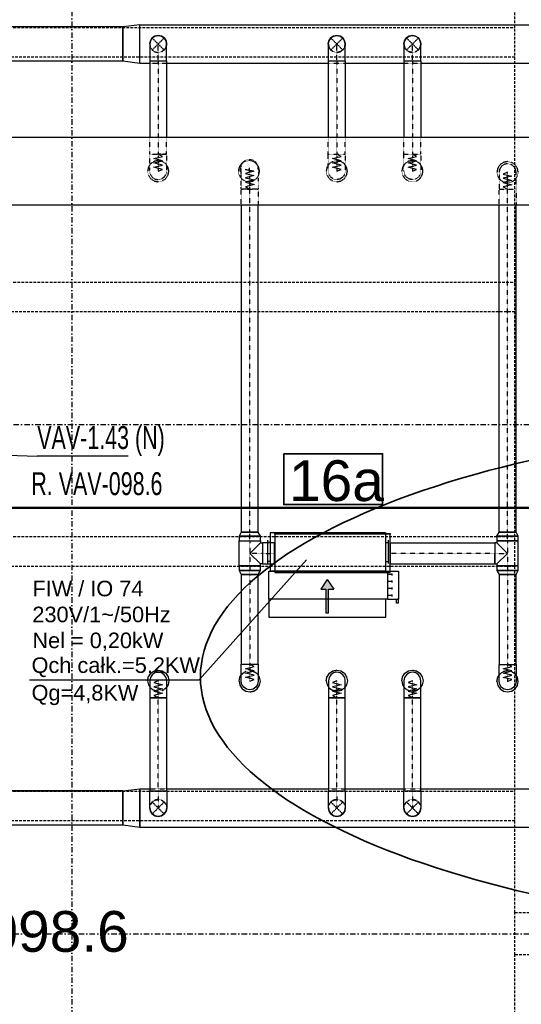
# Model space of a CAD drawing. Header units: centimetres. Extents: x -10729 to 144862, y -4437 to 43656.
# Tile 25 of 148: x 6798 to 7390, y 6117 to 7277. Entities that reach past the tile are written whole.
import ezdxf

# ---------------------------------------------------------------- set-up
doc = ezdxf.new("R2010")
doc.units = ezdxf.units.CM
doc.header["$LTSCALE"] = 0.1
for name, pattern in [('CADVENT_CENTERLINE', [9.9, 7.4, -1, 0.5, -1]), ('CADVENT_HIDDEN', [0.8, 0.25, -0.55]), ('Kondygnacja  -0_5$0$HIDDEN', [9.525, 6.35, -3.175]), ('Kondygnacja  -0_5$0$HIDDEN2', [4.7625, 3.175, -1.5875]), ('Osie rzutów$0$DASHDOT2', [12.7, 6.35, -3.175, 0, -3.175])]:
    doc.linetypes.add(name, pattern=pattern)
for name, color, linetype, lineweight in [('AU opis', 7, 'Continuous', 35), ('AU Sieć LON', 1, 'Continuous', 50), ('AU Strefa obsługiwana', 90, 'Continuous', 35), ('bgde_urządzenia', 3, 'Continuous', 30)]:
    doc.layers.add(name, color=color, linetype=linetype, lineweight=lineweight)
for name, color, linetype in [('AU Szafki Klimakonwektorów', 183, 'Continuous'), ('bgde-nawiewCEN', 7, 'Continuous'), ('bgde-nawiewDETAILS', 1, 'Continuous'), ('bgde-nawiewEXP', 1, 'Continuous'), ('bgde-nawiewHIDDEN', 1, 'Continuous'), ('bgde_opis urządzen', 6, 'Continuous'), ('bgde_VAV', 4, 'Continuous'), ('Kondygnacja  -0_5$0$ARCH_KONSTR_POWYŻEJ RZUTU', 8, 'Kondygnacja  -0_5$0$HIDDEN'), ('Kondygnacja  -0_5$0$ARCH_KONSTR_POWYŻEJ RZUTU_IST', 8, 'Kondygnacja  -0_5$0$HIDDEN2'), ('Osie rzutów$0$ARCH_INFO_OSIE_IST', 8, 'Osie rzutów$0$DASHDOT2'), ('Osie rzutów$0$ARCH_INFO_OSIE_OPISY_IST', 8, 'Continuous')]:
    doc.layers.add(name, color=color, linetype=linetype)
doc.styles.add('Arial', font='ARIAL.TTF')

# ---------------------------------------------------------------- blocks, each defined once
blk = doc.blocks.new('Osie rzutów')
at = {"layer": 'Osie rzutów$0$ARCH_INFO_OSIE_IST', "ltscale": 10}
for p, q in [((6860, 12510), (6860, 4623.26)), ((4436.04, 6800), (15156.54, 6800)), ((4436.04, 6200), (15156.54, 6200))]:
    blk.add_line(p, q, dxfattribs=at)
blk = doc.blocks.new('Kondygnacja  -0_5$0$konstrukcja istniejąca -0.5')
at = {"layer": 'Kondygnacja  -0_5$0$ARCH_KONSTR_POWYŻEJ RZUTU_IST', "ltscale": 10}
for points in [[(7382, 6225), (7382, 7375)], [(7382, 7232.9), (6338.5, 7232.9), (6338.5, 7267.9), (7382, 7267.9)], [(7382, 6932.9), (6338.5, 6932.9), (6338.5, 6967.9), (7382, 6967.9)], [(7382, 6632.9), (6338.5, 6632.9), (6338.5, 6667.9), (7382, 6667.9)], [(7382, 6332.9), (6338.5, 6332.9), (6338.5, 6367.9), (7382, 6367.9)], [(7538, 6175), (7382, 6175), (7382, 6225), (7538, 6225), (7538, 6175)], [(7382, 5025), (7382, 6175)]]:
    blk.add_lwpolyline(points, dxfattribs=at)

msp = doc.modelspace()

# ---------------------------------------------------------------- hatches: boundary and pattern name
at = {"layer": 'bgde_urządzenia'}
h = msp.add_hatch(color=256, dxfattribs=at)
h.paths.add_polyline_path([(7162.516, 6594.398), (7159.516, 6594.398), (7159.516, 6606.064), (7153.326, 6606.064), (7161.016, 6617.491), (7168.706, 6606.064), (7162.516, 6606.064)])
h.paths.add_polyline_path([(7162.516, 6577.73), (7159.516, 6577.73), (7159.516, 6594.398), (7162.516, 6594.398)])

# ---------------------------------------------------------------- linework, layer by layer
at = {"layer": 'AU opis'}
msp.add_lwpolyline([(7109.766, 6765.646), (7226.154, 6765.646), (7226.154, 6705.639), (7109.766, 6705.639)], close=True, dxfattribs=at)
at = {"layer": 'AU Sieć LON', "color": 1}
msp.add_line((7680.963, 6701.869), (6541.291, 6701.869), dxfattribs=at)
at = {"layer": 'AU Strefa obsługiwana'}
msp.add_ellipse((7856.68, 6502.562), major_axis=(845.197, 0), ratio=0.35891006, dxfattribs=at)
at = {"layer": 'bgde-nawiewCEN', "linetype": 'CADVENT_CENTERLINE', "ltscale": 0.06}
for p, q in [((6961.688, 7228.401), (6961.688, 7248.401)), ((7172.219, 7228.401), (7172.219, 7248.401)), ((7261.339, 7228.401), (7261.339, 7248.401)), ((6961.688, 7228.401), (6961.688, 7118.492)), ((7172.219, 7228.401), (7172.219, 7118.492)), ((7261.339, 7228.401), (7261.339, 7118.492)), ((6961.688, 7118.492), (6961.688, 7116.624)), ((6961.688, 7116.624), (6961.688, 7111.517)), ((7172.219, 7118.492), (7172.219, 7116.624)), ((7172.219, 7116.624), (7172.219, 7111.517)), ((7261.339, 7118.492), (7261.339, 7116.624)), ((7261.339, 7116.624), (7261.339, 7111.517)), ((6961.688, 7111.517), (6961.688, 7108.74)), ((6961.688, 7108.74), (6961.688, 7106.39)), ((6961.688, 7106.39), (6961.688, 7104.43)), ((6961.688, 7104.43), (6961.688, 7102.825)), ((6961.688, 7102.825), (6961.688, 7101.541)), ((6961.688, 7101.541), (6961.688, 7100.54)), ((6961.688, 7100.54), (6961.688, 7099.788)), ((7068.83, 7100.837), (7068.758, 7100.014)), ((7068.916, 7101.604), (7068.83, 7100.837)), ((7069.01, 7102.183), (7068.916, 7101.604)), ((7069.109, 7102.445), (7069.01, 7102.183)), ((7069.211, 7102.259), (7069.109, 7102.445)), ((7069.31, 7101.496), (7069.211, 7102.259)), ((7069.404, 7100.023), (7069.31, 7101.496)), ((7172.219, 7111.517), (7172.219, 7108.74)), ((7172.219, 7108.74), (7172.219, 7106.39)), ((7172.219, 7106.39), (7172.219, 7104.43)), ((7172.219, 7104.43), (7172.219, 7102.825)), ((7172.219, 7102.825), (7172.219, 7101.541)), ((7172.219, 7101.541), (7172.219, 7100.54)), ((7172.219, 7100.54), (7172.219, 7099.788)), ((7261.339, 7111.517), (7261.339, 7108.74)), ((7261.339, 7108.74), (7261.339, 7106.39)), ((7261.339, 7106.39), (7261.339, 7104.43)), ((7261.339, 7104.43), (7261.339, 7102.825)), ((7261.339, 7102.825), (7261.339, 7101.541)), ((7261.339, 7101.541), (7261.339, 7100.54)), ((7261.339, 7100.54), (7261.339, 7099.788)), ((6961.688, 7099.788), (6961.688, 7099.249)), ((6961.688, 7099.249), (6961.688, 7098.888)), ((6961.688, 7098.888), (6961.688, 7098.669)), ((6961.688, 7098.669), (6961.688, 7098.557)), ((6961.688, 7098.557), (6961.688, 7098.509)), ((7068.702, 7099.265), (7068.652, 7098.509)), ((7068.758, 7100.014), (7068.702, 7099.265)), ((7069.49, 7097.712), (7069.404, 7100.023)), ((7069.562, 7094.432), (7069.49, 7097.712)), ((7069.618, 7090.052), (7069.562, 7094.432)), ((7069.668, 7080.957), (7069.618, 7090.052)), ((7172.219, 7099.788), (7172.219, 7099.249)), ((7172.219, 7099.249), (7172.219, 7098.888)), ((7172.219, 7098.888), (7172.219, 7098.669)), ((7172.219, 7098.669), (7172.219, 7098.557)), ((7172.219, 7098.557), (7172.219, 7098.509)), ((7261.339, 7099.788), (7261.339, 7099.249)), ((7261.339, 7099.249), (7261.339, 7098.888)), ((7261.339, 7098.888), (7261.339, 7098.669)), ((7261.339, 7098.669), (7261.339, 7098.557)), ((7261.339, 7098.557), (7261.339, 7098.509)), ((7373.494, 7097.255), (7373.494, 7097.303)), ((7373.494, 7097.143), (7373.494, 7097.255)), ((7373.494, 7096.923), (7373.494, 7097.143)), ((7373.494, 7096.562), (7373.494, 7096.923)), ((7373.494, 7096.023), (7373.494, 7096.562)), ((7373.494, 7095.27), (7373.494, 7096.023)), ((7373.494, 7094.269), (7373.494, 7095.27)), ((7373.494, 7092.983), (7373.494, 7094.269)), ((7373.494, 7091.377), (7373.494, 7092.983)), ((7373.494, 7089.415), (7373.494, 7091.377)), ((7373.494, 7087.063), (7373.494, 7089.415)), ((7069.668, 7077.471), (7069.668, 7080.957)), ((7069.668, 6673.307), (7069.668, 7077.471)), ((7373.494, 7084.283), (7373.494, 7087.063)), ((7373.494, 7079.172), (7373.494, 7084.283)), ((7373.494, 7077.303), (7373.494, 7079.172)), ((7373.494, 6673.307), (7373.494, 7077.303)), ((7069.668, 6663.007), (7069.668, 6673.307)), ((7373.494, 6663.007), (7373.494, 6673.307)), ((7069.668, 6663.007), (7069.668, 6648.207)), ((7373.494, 6663.007), (7373.494, 6648.207)), ((7069.668, 6648.207), (7069.668, 6633.407)), ((7084.668, 6648.207), (7069.668, 6648.207)), ((7084.668, 6648.207), (7098.668, 6648.207)), ((7099.068, 6648.207), (7098.668, 6648.207)), ((7235.068, 6648.207), (7235.468, 6648.207)), ((7358.494, 6648.207), (7235.468, 6648.207)), ((7358.494, 6648.207), (7373.494, 6648.207)), ((7373.494, 6648.207), (7373.494, 6633.407)), ((7069.668, 6633.407), (7069.668, 6623.107)), ((7373.494, 6633.407), (7373.494, 6623.107)), ((7069.668, 6623.107), (7069.668, 6517.496)), ((7373.494, 6623.107), (7373.494, 6517.354)), ((7069.668, 6517.496), (7069.668, 6515.626)), ((7069.668, 6515.626), (7069.668, 6510.515)), ((7069.668, 6510.515), (7069.668, 6507.736)), ((7373.494, 6517.354), (7373.494, 6515.485)), ((7373.494, 6515.485), (7373.494, 6510.374)), ((7373.494, 6510.374), (7373.494, 6507.594)), ((6961.737, 6498.052), (6961.737, 6498.099)), ((6961.737, 6497.939), (6961.737, 6498.052)), ((6961.737, 6497.72), (6961.737, 6497.939)), ((6961.737, 6497.359), (6961.737, 6497.72)), ((6961.737, 6496.82), (6961.737, 6497.359)), ((6961.737, 6496.068), (6961.737, 6496.82)), ((7069.668, 6507.736), (7069.668, 6505.384)), ((7069.668, 6505.384), (7069.668, 6503.422)), ((7069.668, 6503.422), (7069.668, 6501.816)), ((7069.668, 6501.816), (7069.668, 6500.53)), ((7069.668, 6500.53), (7069.668, 6499.529)), ((7069.668, 6499.529), (7069.668, 6498.776)), ((7069.668, 6498.776), (7069.668, 6498.237)), ((7069.668, 6498.237), (7069.668, 6497.875)), ((7069.668, 6497.875), (7069.668, 6497.656)), ((7069.668, 6497.656), (7069.668, 6497.544)), ((7069.668, 6497.544), (7069.668, 6497.496)), ((7172.267, 6498.052), (7172.267, 6498.099)), ((7172.267, 6497.939), (7172.267, 6498.052)), ((7172.267, 6497.72), (7172.267, 6497.939)), ((7172.267, 6497.359), (7172.267, 6497.72)), ((7172.267, 6496.82), (7172.267, 6497.359)), ((7172.267, 6496.068), (7172.267, 6496.82)), ((7261.388, 6498.052), (7261.388, 6498.099)), ((7261.388, 6497.939), (7261.388, 6498.052)), ((7261.388, 6497.72), (7261.388, 6497.939)), ((7261.388, 6497.359), (7261.388, 6497.72)), ((7261.388, 6496.82), (7261.388, 6497.359)), ((7261.388, 6496.068), (7261.388, 6496.82)), ((7373.494, 6507.594), (7373.494, 6505.242)), ((7373.494, 6505.242), (7373.494, 6503.28)), ((7373.494, 6503.28), (7373.494, 6501.674)), ((7373.494, 6501.674), (7373.494, 6500.388)), ((7373.494, 6500.388), (7373.494, 6499.387)), ((7373.494, 6499.387), (7373.494, 6498.634)), ((7373.494, 6498.634), (7373.494, 6498.095)), ((7373.494, 6498.095), (7373.494, 6497.734)), ((7373.494, 6497.734), (7373.494, 6497.514)), ((7373.494, 6497.514), (7373.494, 6497.402)), ((7373.494, 6497.402), (7373.494, 6497.354)), ((6961.737, 6495.068), (6961.737, 6496.068)), ((6961.737, 6493.783), (6961.737, 6495.068)), ((6961.737, 6492.178), (6961.737, 6493.783)), ((6961.737, 6490.219), (6961.737, 6492.178)), ((6961.737, 6487.868), (6961.737, 6490.219)), ((6961.737, 6485.091), (6961.737, 6487.868)), ((7172.267, 6495.068), (7172.267, 6496.068)), ((7172.267, 6493.783), (7172.267, 6495.068)), ((7172.267, 6492.178), (7172.267, 6493.783)), ((7172.267, 6490.219), (7172.267, 6492.178)), ((7172.267, 6487.868), (7172.267, 6490.219)), ((7172.267, 6485.091), (7172.267, 6487.868)), ((7261.388, 6495.068), (7261.388, 6496.068)), ((7261.388, 6493.783), (7261.388, 6495.068)), ((7261.388, 6492.178), (7261.388, 6493.783)), ((7261.388, 6490.219), (7261.388, 6492.178)), ((7261.388, 6487.868), (7261.388, 6490.219)), ((7261.388, 6485.091), (7261.388, 6487.868)), ((6961.737, 6479.984), (6961.737, 6485.091)), ((6961.737, 6478.116), (6961.737, 6479.984)), ((6961.737, 6368.207), (6961.737, 6478.116)), ((7172.267, 6479.984), (7172.267, 6485.091)), ((7172.267, 6478.116), (7172.267, 6479.984)), ((7172.267, 6368.207), (7172.267, 6478.116)), ((7261.388, 6479.984), (7261.388, 6485.091)), ((7261.388, 6478.116), (7261.388, 6479.984)), ((7261.388, 6368.207), (7261.388, 6478.116)), ((6961.737, 6368.207), (6961.737, 6348.207)), ((7172.267, 6368.207), (7172.267, 6348.207)), ((7261.388, 6368.207), (7261.388, 6348.207))]:
    msp.add_line(p, q, dxfattribs=at)
at = {"layer": 'bgde-nawiewDETAILS', "linetype": 'CADVENT_HIDDEN'}
for p, q in [((6954.617, 7241.33), (6968.759, 7255.472)), ((6954.617, 7255.472), (6968.759, 7241.33)), ((7165.148, 7241.33), (7179.29, 7255.472)), ((7165.148, 7255.472), (7179.29, 7241.33)), ((7254.268, 7241.33), (7268.41, 7255.472)), ((7254.268, 7255.472), (7268.41, 7241.33)), ((6954.665, 6341.136), (6968.808, 6355.278)), ((6954.665, 6355.278), (6968.808, 6341.136)), ((7165.196, 6341.136), (7179.338, 6355.278)), ((7165.196, 6355.278), (7179.338, 6341.136)), ((7254.317, 6341.136), (7268.459, 6355.278)), ((7254.317, 6355.278), (7268.459, 6341.136))]:
    msp.add_line(p, q, dxfattribs=at)
at = {"layer": 'bgde-nawiewEXP', "linetype": 'Continuous'}
for points in [[(6688.479, 7228.401), (6920.005, 7228.401), (6940.005, 7225.901), (6940.005, 7270.901), (6920.005, 7268.401), (6920.005, 7228.401), (6920.005, 7268.401), (6688.479, 7268.401)], [(6940.005, 7225.901), (6940.005, 7270.901), (7857.162, 7270.901), (7897.162, 7258.401), (7897.162, 7248.401), (7857.162, 7270.901), (7857.162, 7225.901), (7897.162, 7238.401), (7897.162, 7241.33)], [(6951.688, 7228.401), (6951.688, 7138.531)], [(6951.688, 7228.401), (6971.688, 7228.401), (6971.688, 7138.531)], [(7162.219, 7228.401), (7162.219, 7138.531)], [(7162.219, 7228.401), (7182.219, 7228.401), (7182.219, 7138.531)], [(7251.339, 7228.401), (7251.339, 7138.531)], [(7251.339, 7228.401), (7271.339, 7228.401), (7271.339, 7138.531)], [(6940.005, 7225.901), (6951.688, 7225.901)], [(6971.688, 7225.901), (7162.219, 7225.901)], [(7182.219, 7225.901), (7251.339, 7225.901)], [(7271.339, 7225.901), (7490.666, 7225.901)], [(7965.424, 7058.531), (6379.131, 7058.531), (6379.131, 7138.531), (7965.424, 7138.531)], [(7059.668, 7058.531), (7059.668, 6673.307), (7079.668, 6673.307), (7079.668, 7058.531)], [(7360.994, 6668.492), (7385.994, 6668.492), (7383.494, 6673.307), (7383.494, 6673.307), (7363.494, 6673.307), (7363.494, 7058.531)], [(7360.994, 6668.492), (7363.494, 6673.307), (7383.494, 6673.307), (7383.494, 7058.531)], [(7057.168, 6633.407), (7057.168, 6663.007), (7082.168, 6663.007), (7082.168, 6668.492), (7057.168, 6668.492), (7057.168, 6663.007), (7082.168, 6663.007), (7082.168, 6660.707)], [(7057.168, 6633.407), (7082.168, 6633.407), (7082.168, 6635.707), (7069.668, 6648.207), (7082.168, 6660.707), (7084.668, 6660.707), (7084.668, 6635.707), (7082.168, 6635.707)], [(7098.668, 6635.707), (7098.668, 6660.707), (7099.068, 6660.707)], [(7235.068, 6635.707), (7235.468, 6635.707), (7235.468, 6660.707), (7235.068, 6660.707)], [(7235.468, 6635.707), (7235.468, 6660.707), (7358.494, 6660.707), (7358.494, 6643.424)], [(7358.494, 6635.707), (7360.994, 6635.707), (7360.994, 6633.407), (7385.994, 6633.407), (7385.994, 6663.007), (7360.994, 6663.007), (7360.994, 6660.707), (7358.494, 6660.707), (7358.494, 6636.659)], [(7360.994, 6635.707), (7373.494, 6648.207), (7360.994, 6660.707)], [(7358.494, 6643.424), (7358.494, 6648.207)], [(7235.468, 6635.707), (7358.494, 6635.707), (7358.494, 6636.659)], [(7358.494, 6639.369), (7358.494, 6643.424)], [(7358.494, 6643.424), (7358.494, 6639.369)], [(7358.494, 6639.369), (7358.494, 6636.659)], [(7358.494, 6636.659), (7358.494, 6639.369)], [(7358.494, 6635.707), (7358.494, 6636.659)], [(7358.494, 6636.659), (7358.494, 6635.707)], [(7358.494, 6636.659), (7358.494, 6635.707)], [(7098.668, 6635.707), (7099.068, 6635.707)], [(6949.237, 6498.099), (6950.188, 6502.883), (6952.898, 6506.938), (6956.953, 6509.648), (6961.737, 6510.599), (6966.52, 6509.648), (6970.575, 6506.938), (6973.285, 6502.883), (6974.237, 6498.099), (6973.285, 6493.316), (6971.737, 6490.998)], [(7159.767, 6498.099), (7160.719, 6502.883), (7163.429, 6506.938), (7167.484, 6509.648), (7172.267, 6510.599), (7177.051, 6509.648), (7181.106, 6506.938), (7183.816, 6502.883), (7184.767, 6498.099), (7183.816, 6493.316), (7182.267, 6490.998)], [(7248.888, 6498.099), (7249.839, 6502.883), (7252.549, 6506.938), (7256.604, 6509.648), (7261.388, 6510.599), (7266.171, 6509.648), (7270.226, 6506.938), (7272.936, 6502.883), (7273.888, 6498.099), (7272.936, 6493.316), (7271.388, 6490.998)], [(6949.237, 6498.099), (6950.188, 6493.316), (6951.737, 6490.998)], [(7057.168, 6497.496), (7058.119, 6492.713), (7060.829, 6488.657), (7064.884, 6485.948), (7069.668, 6484.996), (7074.451, 6485.948), (7078.506, 6488.657), (7081.216, 6492.713), (7082.168, 6497.496), (7081.216, 6502.28), (7079.668, 6504.597)], [(7057.168, 6497.496), (7058.119, 6502.28), (7059.668, 6504.597)], [(7159.767, 6498.099), (7160.719, 6493.316), (7162.267, 6490.998)], [(7248.888, 6498.099), (7249.839, 6493.316), (7251.388, 6490.998)], [(7360.994, 6497.354), (7361.945, 6492.571), (7364.655, 6488.515), (7368.71, 6485.806), (7373.494, 6484.854), (7378.277, 6485.806), (7382.333, 6488.515), (7385.042, 6492.571), (7385.994, 6497.354), (7385.042, 6502.138), (7383.494, 6504.455)], [(7360.994, 6497.354), (7361.945, 6502.138), (7363.494, 6504.455)], [(6726.598, 6368.207), (6920.001, 6368.207), (6920.001, 6328.207), (6940.001, 6325.707), (6940.001, 6370.707), (6951.737, 6370.707)], [(6920.001, 6368.207), (6940.001, 6370.707), (6940.001, 6325.707), (7857.21, 6325.707), (7857.21, 6370.707), (7897.21, 6358.207), (7897.21, 6348.207), (7857.21, 6370.707), (7776.741, 6370.707)], [(6971.737, 6370.707), (7162.267, 6370.707)], [(7182.267, 6370.707), (7251.388, 6370.707)], [(7271.388, 6370.707), (7490.666, 6370.707)], [(6726.598, 6328.207), (6920.001, 6328.207), (6920.001, 6368.207), (6726.598, 6368.207)]]:
    msp.add_lwpolyline(points, dxfattribs=at)
for points in [[(6951.688, 7228.401), (6971.688, 7228.401), (6971.688, 7248.401), (6970.927, 7252.228), (6968.759, 7255.472), (6965.515, 7257.64), (6961.688, 7258.401), (6957.861, 7257.64), (6954.617, 7255.472), (6952.449, 7252.228), (6951.688, 7248.401), (6951.688, 7232.303)], [(6951.688, 7248.401), (6952.449, 7252.228), (6954.617, 7255.472), (6957.861, 7257.64), (6961.688, 7258.401), (6965.515, 7257.64), (6968.759, 7255.472), (6970.927, 7252.228), (6971.688, 7248.401), (6970.927, 7252.228), (6968.759, 7255.472), (6965.515, 7257.64), (6961.688, 7258.401), (6957.861, 7257.64), (6954.617, 7255.472), (6952.449, 7252.228)], [(7162.219, 7248.401), (7162.98, 7252.228), (7165.148, 7255.472), (7168.392, 7257.64), (7172.219, 7258.401), (7176.046, 7257.64), (7179.29, 7255.472), (7181.458, 7252.228), (7182.219, 7248.401), (7181.458, 7252.228), (7179.29, 7255.472), (7176.046, 7257.64), (7172.219, 7258.401), (7168.392, 7257.64), (7165.148, 7255.472), (7162.98, 7252.228)], [(7162.219, 7228.401), (7182.219, 7228.401), (7182.219, 7248.401), (7181.458, 7252.228), (7179.29, 7255.472), (7176.046, 7257.64), (7172.219, 7258.401), (7168.392, 7257.64), (7165.148, 7255.472), (7162.98, 7252.228), (7162.219, 7248.401), (7162.219, 7232.303)], [(7251.339, 7228.401), (7271.339, 7228.401), (7271.339, 7248.401), (7270.578, 7252.228), (7268.41, 7255.472), (7265.166, 7257.64), (7261.339, 7258.401), (7257.512, 7257.64), (7254.268, 7255.472), (7252.1, 7252.228), (7251.339, 7248.401), (7251.339, 7232.303)], [(7251.339, 7248.401), (7252.1, 7252.228), (7254.268, 7255.472), (7257.512, 7257.64), (7261.339, 7258.401), (7265.166, 7257.64), (7268.41, 7255.472), (7270.578, 7252.228), (7271.339, 7248.401), (7270.578, 7252.228), (7268.41, 7255.472), (7265.166, 7257.64), (7261.339, 7258.401), (7257.512, 7257.64), (7254.268, 7255.472), (7252.1, 7252.228)], [(7057.168, 6668.492), (7082.168, 6668.492), (7079.668, 6673.307), (7059.668, 6673.307)], [(7099.068, 6625.707), (7235.068, 6625.707), (7235.068, 6670.707), (7099.068, 6670.707), (7099.068, 6671.707), (7235.068, 6671.707), (7235.068, 6670.707), (7099.068, 6670.707)], [(7084.668, 6635.707), (7098.668, 6635.707), (7098.668, 6660.707), (7084.668, 6660.707), (7084.668, 6636.659)], [(7360.994, 6663.007), (7385.994, 6663.007), (7385.994, 6668.492), (7360.994, 6668.492)], [(7057.168, 6627.923), (7082.168, 6627.923), (7082.168, 6633.407), (7057.168, 6633.407)], [(7057.168, 6627.923), (7059.668, 6623.107), (7079.668, 6623.107), (7082.168, 6627.923), (7058.119, 6627.923)], [(7360.994, 6627.923), (7385.994, 6627.923), (7385.994, 6633.407), (7360.994, 6633.407)], [(7360.994, 6627.923), (7363.494, 6623.107), (7363.494, 6517.354), (7383.494, 6517.354), (7383.494, 6623.107), (7363.494, 6623.107), (7363.494, 6623.107), (7383.494, 6623.107), (7385.994, 6627.923), (7361.945, 6627.923)], [(7059.668, 6517.496), (7079.668, 6517.496), (7079.668, 6623.107), (7059.668, 6623.107)], [(7059.668, 6497.496), (7059.668, 6517.496), (7079.668, 6517.496), (7079.668, 6497.496), (7078.906, 6493.669), (7076.739, 6490.425), (7073.494, 6488.257), (7069.668, 6487.496), (7065.841, 6488.257), (7062.596, 6490.425), (7060.429, 6493.669)], [(7363.494, 6501.674), (7363.494, 6517.354), (7383.494, 6517.354), (7383.494, 6497.354), (7382.733, 6493.527), (7380.565, 6490.283), (7377.321, 6488.116), (7373.494, 6487.354), (7369.667, 6488.116), (7366.423, 6490.283), (7364.255, 6493.527), (7363.494, 6497.354), (7363.494, 6500.388)], [(6951.737, 6478.116), (6971.737, 6478.116), (6971.737, 6498.099), (6970.975, 6501.926), (6968.808, 6505.17), (6965.563, 6507.338), (6961.737, 6508.099), (6957.91, 6507.338), (6954.665, 6505.17), (6952.498, 6501.926), (6951.737, 6498.099), (6951.737, 6479.984)], [(7162.267, 6498.052), (7162.267, 6478.116), (7182.267, 6478.116), (7182.267, 6498.099), (7181.506, 6501.926), (7179.338, 6505.17), (7176.094, 6507.338), (7172.267, 6508.099), (7168.441, 6507.338), (7165.196, 6505.17), (7163.029, 6501.926), (7162.267, 6498.099)], [(7251.388, 6493.783), (7251.388, 6478.116), (7271.388, 6478.116), (7271.388, 6498.099), (7270.626, 6501.926), (7268.459, 6505.17), (7265.214, 6507.338), (7261.388, 6508.099), (7257.561, 6507.338), (7254.317, 6505.17), (7252.149, 6501.926), (7251.388, 6498.099), (7251.388, 6495.068)], [(6951.737, 6368.207), (6971.737, 6368.207), (6971.737, 6478.116), (6951.737, 6478.116)], [(7162.267, 6368.207), (7182.267, 6368.207), (7182.267, 6478.116), (7162.267, 6478.116)], [(7251.388, 6368.207), (7271.388, 6368.207), (7271.388, 6478.116), (7251.388, 6478.116)], [(6951.737, 6348.207), (6951.737, 6368.207), (6971.737, 6368.207), (6971.737, 6348.207), (6970.975, 6344.381), (6968.808, 6341.136), (6965.563, 6338.969), (6961.737, 6338.207), (6957.91, 6338.969), (6954.665, 6341.136), (6952.498, 6344.381)], [(7162.267, 6348.207), (7162.267, 6368.207), (7182.267, 6368.207), (7182.267, 6348.207), (7181.506, 6344.381), (7179.338, 6341.136), (7176.094, 6338.969), (7172.267, 6338.207), (7168.441, 6338.969), (7165.196, 6341.136), (7163.029, 6344.381)], [(7251.388, 6348.207), (7251.388, 6368.207), (7271.388, 6368.207), (7271.388, 6348.207), (7270.626, 6344.381), (7268.459, 6341.136), (7265.214, 6338.969), (7261.388, 6338.207), (7257.561, 6338.969), (7254.317, 6341.136), (7252.149, 6344.381)], [(6951.737, 6348.207), (6952.498, 6344.381), (6954.665, 6341.136), (6957.91, 6338.969), (6961.737, 6338.207), (6965.563, 6338.969), (6968.808, 6341.136), (6970.975, 6344.381), (6971.737, 6348.207), (6970.975, 6344.381), (6968.808, 6341.136), (6965.563, 6338.969), (6961.737, 6338.207), (6957.91, 6338.969), (6954.665, 6341.136), (6952.498, 6344.381)], [(7162.267, 6348.207), (7163.029, 6344.381), (7165.196, 6341.136), (7168.441, 6338.969), (7172.267, 6338.207), (7176.094, 6338.969), (7179.338, 6341.136), (7181.506, 6344.381), (7182.267, 6348.207), (7181.506, 6344.381), (7179.338, 6341.136), (7176.094, 6338.969), (7172.267, 6338.207), (7168.441, 6338.969), (7165.196, 6341.136), (7163.029, 6344.381)], [(7251.388, 6348.207), (7252.149, 6344.381), (7254.317, 6341.136), (7257.561, 6338.969), (7261.388, 6338.207), (7265.214, 6338.969), (7268.459, 6341.136), (7270.626, 6344.381), (7271.388, 6348.207), (7270.626, 6344.381), (7268.459, 6341.136), (7265.214, 6338.969), (7261.388, 6338.207), (7257.561, 6338.969), (7254.317, 6341.136), (7252.149, 6344.381)]]:
    msp.add_lwpolyline(points, close=True, dxfattribs=at)
at = {"layer": 'bgde-nawiewEXP'}
for points in [[(7069.668, 6497.496), (7074.668, 6499.626), (7064.668, 6502.162), (7074.668, 6504.684), (7064.668, 6507.213), (7074.668, 6509.766), (7064.668, 6512.302), (7074.668, 6514.848), (7069.668, 6517.496)], [(7373.494, 6497.354), (7378.494, 6499.484), (7368.494, 6502.02), (7378.494, 6504.542), (7368.494, 6507.071), (7378.494, 6509.624), (7368.494, 6512.16), (7378.494, 6514.706), (7373.494, 6517.354)], [(6961.737, 6498.099), (6956.737, 6495.971), (6966.737, 6493.437), (6956.737, 6490.917), (6966.737, 6488.391), (6956.737, 6485.84), (6966.737, 6483.306), (6956.737, 6480.762), (6961.737, 6478.116)], [(7172.267, 6498.099), (7167.267, 6495.971), (7177.267, 6493.437), (7167.267, 6490.917), (7177.267, 6488.391), (7167.267, 6485.84), (7177.267, 6483.306), (7167.267, 6480.762), (7172.267, 6478.116)], [(7261.388, 6498.099), (7256.388, 6495.971), (7266.388, 6493.437), (7256.388, 6490.917), (7266.388, 6488.391), (7256.388, 6485.84), (7266.388, 6483.306), (7256.388, 6480.762), (7261.388, 6478.116)]]:
    msp.add_lwpolyline(points, dxfattribs=at)
at = {"layer": 'bgde-nawiewHIDDEN', "linetype": 'CADVENT_HIDDEN'}
for points in [[(6951.688, 7248.401), (6952.449, 7244.574), (6954.617, 7241.33), (6957.861, 7239.162), (6961.688, 7238.401), (6965.515, 7239.162)], [(6951.688, 7248.401), (6952.449, 7244.574), (6954.617, 7241.33), (6957.861, 7239.162), (6961.688, 7238.401), (6965.515, 7239.162)], [(6965.515, 7239.162), (6968.759, 7241.33)], [(6968.759, 7241.33), (6965.515, 7239.162)], [(6968.759, 7241.33), (6970.927, 7244.574)], [(6968.759, 7241.33), (6970.927, 7244.574)], [(6970.927, 7244.574), (6968.759, 7241.33)], [(6970.927, 7244.574), (6968.759, 7241.33)], [(6970.927, 7244.574), (6971.688, 7248.401)], [(6965.515, 7239.162), (6961.688, 7238.401)], [(6965.515, 7239.162), (6961.688, 7238.401)], [(6951.688, 7225.901), (6971.688, 7225.901)], [(7162.219, 7225.901), (7182.219, 7225.901)], [(7251.339, 7225.901), (7271.339, 7225.901)], [(6951.688, 7118.492), (6951.688, 7138.531)], [(6970.927, 7118.492), (6971.688, 7118.492), (6971.688, 7138.531)], [(7162.219, 7118.492), (7182.219, 7118.492), (7182.219, 7138.531)], [(7162.219, 7118.492), (7162.219, 7138.531)], [(7251.339, 7118.492), (7251.339, 7138.531)], [(7265.166, 7118.492), (7271.339, 7118.492), (7271.339, 7138.531)], [(6951.688, 7099.249), (6951.688, 7118.492), (6971.688, 7118.492), (6971.688, 7098.509), (6970.927, 7094.682)], [(6951.688, 7118.492), (6965.515, 7118.492)], [(6965.515, 7118.492), (6961.688, 7118.492)], [(6965.515, 7118.492), (6968.759, 7118.492)], [(6968.759, 7118.492), (6965.515, 7118.492)], [(6968.759, 7118.492), (6970.927, 7118.492)], [(6970.927, 7118.492), (6968.759, 7118.492)], [(7058.655, 7098.268), (7058.705, 7099.028), (7058.761, 7099.781), (7058.834, 7100.606), (7058.92, 7101.375), (7059.014, 7101.956), (7059.683, 7105.791), (7059.787, 7106.064), (7061.88, 7109.359), (7065.073, 7111.601), (7068.881, 7112.45), (7072.724, 7111.775), (7076.016, 7109.68), (7078.257, 7106.484), (7078.365, 7106.285), (7079.207, 7102.487), (7079.307, 7101.72), (7079.401, 7100.237), (7079.487, 7097.899), (7079.561, 7094.574), (7079.618, 7090.137), (7079.668, 7080.983), (7079.668, 7077.471), (7059.668, 7077.471), (7059.668, 7080.93), (7059.619, 7089.966), (7059.563, 7094.289), (7059.492, 7097.525), (7059.407, 7099.81), (7059.314, 7101.271), (7059.215, 7102.032)], [(7251.339, 7118.492), (7265.166, 7118.492)], [(7265.166, 7118.492), (7261.339, 7118.492)], [(7363.494, 7058.531), (7363.494, 7077.303), (7383.494, 7077.303), (7383.494, 7097.303), (7382.733, 7101.13), (7380.565, 7104.374), (7377.321, 7106.541), (7373.494, 7107.303), (7369.667, 7106.541), (7366.423, 7104.374), (7364.255, 7101.13), (7363.494, 7097.303), (7363.494, 7077.303), (7383.494, 7077.303), (7383.494, 7058.531)], [(6951.688, 7099.249), (6951.688, 7098.509), (6952.449, 7094.682), (6954.617, 7091.438), (6957.861, 7089.27), (6961.688, 7088.509), (6965.515, 7089.27), (6968.759, 7091.438)], [(6968.759, 7091.438), (6965.515, 7089.27)], [(6968.759, 7091.438), (6970.927, 7094.682)], [(6970.927, 7094.682), (6968.759, 7091.438)], [(6970.927, 7094.682), (6971.688, 7098.509)], [(7058.655, 7098.268), (7059.508, 7094.461)], [(7059.668, 7058.531), (7059.668, 7077.471), (7079.668, 7077.471), (7079.668, 7058.531)], [(7099.068, 6635.707), (7099.068, 6660.707)], [(7235.068, 6635.707), (7235.068, 6660.707)], [(6949.237, 6498.099), (6950.188, 6502.883), (6952.898, 6506.938), (6956.953, 6509.648), (6961.737, 6510.599), (6966.52, 6509.648), (6970.575, 6506.938), (6973.285, 6502.883), (6974.237, 6498.099), (6973.285, 6493.316), (6970.575, 6489.26), (6966.52, 6486.551), (6961.737, 6485.599), (6956.953, 6486.551), (6952.898, 6489.26), (6956.953, 6486.551), (6961.737, 6485.599), (6966.52, 6486.551), (6970.575, 6489.26), (6971.737, 6490.998)], [(7057.168, 6497.496), (7058.119, 6492.713), (7060.829, 6488.657), (7064.884, 6485.948), (7069.668, 6484.996), (7074.451, 6485.948), (7078.506, 6488.657), (7081.216, 6492.713), (7082.168, 6497.496), (7081.216, 6502.28), (7078.506, 6506.335), (7074.451, 6509.045), (7069.668, 6509.996), (7064.884, 6509.045), (7060.829, 6506.335), (7059.668, 6504.597)], [(7057.168, 6497.496), (7058.119, 6502.28), (7060.829, 6506.335), (7064.884, 6509.045), (7069.668, 6509.996), (7074.451, 6509.045), (7078.506, 6506.335), (7079.668, 6504.597)], [(7159.767, 6498.099), (7160.719, 6502.883), (7163.429, 6506.938), (7167.484, 6509.648), (7172.267, 6510.599), (7177.051, 6509.648), (7181.106, 6506.938), (7183.816, 6502.883), (7184.767, 6498.099), (7183.816, 6493.316), (7181.106, 6489.26), (7177.051, 6486.551), (7172.267, 6485.599), (7167.484, 6486.551), (7163.429, 6489.26), (7167.484, 6486.551), (7172.267, 6485.599), (7177.051, 6486.551), (7181.106, 6489.26), (7182.267, 6490.998)], [(7248.888, 6498.099), (7249.839, 6502.883), (7252.549, 6506.938), (7256.604, 6509.648), (7261.388, 6510.599), (7266.171, 6509.648), (7270.226, 6506.938), (7272.936, 6502.883), (7273.888, 6498.099), (7272.936, 6493.316), (7270.226, 6489.26), (7266.171, 6486.551), (7261.388, 6485.599), (7256.604, 6486.551), (7252.549, 6489.26), (7256.604, 6486.551), (7261.388, 6485.599), (7266.171, 6486.551), (7270.226, 6489.26), (7271.388, 6490.998)], [(7360.994, 6497.354), (7361.945, 6492.571), (7364.655, 6488.515), (7368.71, 6485.806), (7373.494, 6484.854), (7378.277, 6485.806), (7382.333, 6488.515), (7385.042, 6492.571), (7385.994, 6497.354), (7385.042, 6502.138), (7382.333, 6506.193), (7378.277, 6508.903), (7373.494, 6509.854), (7368.71, 6508.903), (7364.655, 6506.193), (7363.494, 6504.455)], [(7360.994, 6497.354), (7361.945, 6502.138), (7364.655, 6506.193), (7368.71, 6508.903), (7373.494, 6509.854), (7378.277, 6508.903), (7382.333, 6506.193), (7383.494, 6504.455)], [(6949.237, 6498.099), (6950.188, 6493.316), (6952.898, 6489.26), (6951.737, 6490.998)], [(7159.767, 6498.099), (7160.719, 6493.316), (7163.429, 6489.26), (7162.267, 6490.998)], [(7248.888, 6498.099), (7249.839, 6493.316), (7252.549, 6489.26), (7251.388, 6490.998)], [(6951.737, 6370.707), (6971.737, 6370.707)], [(7162.267, 6370.707), (7182.267, 6370.707)], [(7251.388, 6370.707), (7271.388, 6370.707)]]:
    msp.add_lwpolyline(points, dxfattribs=at)
for points in [[(6965.515, 7239.162), (6968.759, 7241.33)], [(6970.927, 7244.574), (6971.688, 7248.401)], [(7162.219, 7248.401), (7162.98, 7244.574), (7165.148, 7241.33), (7168.392, 7239.162), (7172.219, 7238.401), (7176.046, 7239.162), (7179.29, 7241.33), (7181.458, 7244.574), (7182.219, 7248.401), (7181.458, 7244.574), (7179.29, 7241.33), (7176.046, 7239.162), (7172.219, 7238.401), (7168.392, 7239.162), (7165.148, 7241.33), (7162.98, 7244.574)], [(7251.339, 7248.401), (7252.1, 7244.574), (7254.268, 7241.33), (7257.512, 7239.162), (7261.339, 7238.401), (7265.166, 7239.162), (7268.41, 7241.33), (7270.578, 7244.574), (7271.339, 7248.401), (7270.578, 7244.574), (7268.41, 7241.33), (7265.166, 7239.162), (7261.339, 7238.401), (7257.512, 7239.162), (7254.268, 7241.33), (7252.1, 7244.574)], [(7162.219, 7098.557), (7162.219, 7118.492), (7182.219, 7118.492), (7182.219, 7098.509), (7181.458, 7094.682), (7179.29, 7091.438), (7176.046, 7089.27), (7172.219, 7088.509), (7168.392, 7089.27), (7165.148, 7091.438), (7162.98, 7094.682), (7162.219, 7098.509)], [(7251.339, 7108.74), (7251.339, 7118.492), (7271.339, 7118.492), (7271.339, 7098.509), (7270.578, 7094.682), (7268.41, 7091.438), (7265.166, 7089.27), (7261.339, 7088.509), (7257.512, 7089.27), (7254.268, 7091.438), (7252.1, 7094.682), (7251.339, 7098.509), (7251.339, 7106.39)], [(6949.188, 7098.509), (6950.139, 7093.726), (6952.849, 7089.67), (6956.904, 7086.961), (6961.688, 7086.009), (6966.472, 7086.961), (6970.527, 7089.67), (6973.236, 7093.726), (6974.188, 7098.509), (6973.236, 7103.293), (6970.527, 7107.348), (6966.472, 7110.058), (6961.688, 7111.009), (6956.904, 7110.058), (6952.849, 7107.348), (6950.139, 7103.293)], [(6949.188, 7098.509), (6950.139, 7093.726), (6952.849, 7089.67), (6956.904, 7086.961), (6961.688, 7086.009), (6966.472, 7086.961), (6970.527, 7089.67), (6973.236, 7093.726), (6974.188, 7098.509), (6973.236, 7103.293), (6970.527, 7107.348), (6966.472, 7110.058), (6961.688, 7111.009), (6956.904, 7110.058), (6952.849, 7107.348), (6950.139, 7103.293)], [(7056.152, 7098.509), (7057.104, 7093.726), (7059.814, 7089.67), (7063.869, 7086.961), (7068.652, 7086.009), (7073.436, 7086.961), (7077.491, 7089.67), (7080.201, 7093.726), (7081.152, 7098.509), (7080.201, 7103.293), (7077.491, 7107.348), (7073.436, 7110.058), (7068.652, 7111.009), (7063.869, 7110.058), (7059.814, 7107.348), (7057.104, 7103.293)], [(7056.152, 7098.509), (7057.104, 7093.726), (7059.814, 7089.67), (7063.869, 7086.961), (7068.652, 7086.009), (7073.436, 7086.961), (7077.491, 7089.67), (7080.201, 7093.726), (7081.152, 7098.509), (7080.201, 7103.293), (7077.491, 7107.348), (7073.436, 7110.058), (7068.652, 7111.009), (7063.869, 7110.058), (7059.814, 7107.348), (7057.104, 7103.293)], [(7159.719, 7098.509), (7160.67, 7093.726), (7163.38, 7089.67), (7167.435, 7086.961), (7172.219, 7086.009), (7177.002, 7086.961), (7181.058, 7089.67), (7183.767, 7093.726), (7184.719, 7098.509), (7183.767, 7103.293), (7181.058, 7107.348), (7177.002, 7110.058), (7172.219, 7111.009), (7167.435, 7110.058), (7163.38, 7107.348), (7160.67, 7103.293)], [(7159.719, 7098.509), (7160.67, 7093.726), (7163.38, 7089.67), (7167.435, 7086.961), (7172.219, 7086.009), (7177.002, 7086.961), (7181.058, 7089.67), (7183.767, 7093.726), (7184.719, 7098.509), (7183.767, 7103.293), (7181.058, 7107.348), (7177.002, 7110.058), (7172.219, 7111.009), (7167.435, 7110.058), (7163.38, 7107.348), (7160.67, 7103.293)], [(7248.839, 7098.509), (7249.79, 7093.726), (7252.5, 7089.67), (7256.555, 7086.961), (7261.339, 7086.009), (7266.123, 7086.961), (7270.178, 7089.67), (7272.887, 7093.726), (7273.839, 7098.509), (7272.887, 7103.293), (7270.178, 7107.348), (7266.123, 7110.058), (7261.339, 7111.009), (7256.555, 7110.058), (7252.5, 7107.348), (7249.79, 7103.293)], [(7248.839, 7098.509), (7249.79, 7093.726), (7252.5, 7089.67), (7256.555, 7086.961), (7261.339, 7086.009), (7266.123, 7086.961), (7270.178, 7089.67), (7272.887, 7093.726), (7273.839, 7098.509), (7272.887, 7103.293), (7270.178, 7107.348), (7266.123, 7110.058), (7261.339, 7111.009), (7256.555, 7110.058), (7252.5, 7107.348), (7249.79, 7103.293)], [(7360.994, 7097.303), (7361.945, 7092.519), (7364.655, 7088.464), (7368.71, 7085.754), (7373.494, 7084.803), (7378.277, 7085.754), (7382.333, 7088.464), (7385.042, 7092.519), (7385.994, 7097.303), (7385.042, 7102.086), (7382.333, 7106.142), (7378.277, 7108.851), (7373.494, 7109.803), (7368.71, 7108.851), (7364.655, 7106.142), (7361.945, 7102.086)], [(7360.994, 7097.303), (7361.945, 7092.519), (7364.655, 7088.464), (7368.71, 7085.754), (7373.494, 7084.803), (7378.277, 7085.754), (7382.333, 7088.464), (7385.042, 7092.519), (7385.994, 7097.303), (7385.042, 7102.086), (7382.333, 7106.142), (7378.277, 7108.851), (7373.494, 7109.803), (7368.71, 7108.851), (7364.655, 7106.142), (7361.945, 7102.086)], [(6951.737, 6348.207), (6952.498, 6352.034), (6954.665, 6355.278), (6957.91, 6357.446), (6961.737, 6358.207), (6965.563, 6357.446), (6968.808, 6355.278), (6970.975, 6352.034), (6971.737, 6348.207), (6970.975, 6352.034), (6968.808, 6355.278), (6965.563, 6357.446), (6961.737, 6358.207), (6957.91, 6357.446), (6954.665, 6355.278), (6952.498, 6352.034)], [(7162.267, 6348.207), (7163.029, 6352.034), (7165.196, 6355.278), (7168.441, 6357.446), (7172.267, 6358.207), (7176.094, 6357.446), (7179.338, 6355.278), (7181.506, 6352.034), (7182.267, 6348.207), (7181.506, 6352.034), (7179.338, 6355.278), (7176.094, 6357.446), (7172.267, 6358.207), (7168.441, 6357.446), (7165.196, 6355.278), (7163.029, 6352.034)], [(7251.388, 6348.207), (7252.149, 6352.034), (7254.317, 6355.278), (7257.561, 6357.446), (7261.388, 6358.207), (7265.214, 6357.446), (7268.459, 6355.278), (7270.626, 6352.034), (7271.388, 6348.207), (7270.626, 6352.034), (7268.459, 6355.278), (7265.214, 6357.446), (7261.388, 6358.207), (7257.561, 6357.446), (7254.317, 6355.278), (7252.149, 6352.034)]]:
    msp.add_lwpolyline(points, close=True, dxfattribs=at)
at = {"layer": 'bgde-nawiewHIDDEN'}
for points in [[(6961.688, 7098.509), (6966.688, 7100.637), (6956.688, 7103.171), (6966.688, 7105.691), (6956.688, 7108.217), (6966.688, 7110.769), (6956.688, 7113.302), (6966.688, 7115.846), (6961.688, 7118.492)], [(7172.219, 7098.509), (7177.219, 7100.637), (7167.219, 7103.171), (7177.219, 7105.691), (7167.219, 7108.217), (7177.219, 7110.769), (7167.219, 7113.302), (7177.219, 7115.846), (7172.219, 7118.492)], [(7261.339, 7098.509), (7266.339, 7100.637), (7256.339, 7103.171), (7266.339, 7105.691), (7256.339, 7108.217), (7266.339, 7110.769), (7256.339, 7113.302), (7266.339, 7115.846), (7261.339, 7118.492)], [(7068.652, 7098.509), (7073.653, 7098.516), (7064.365, 7100.592), (7074.467, 7098.536), (7064.538, 7095.681), (7074.58, 7093.345), (7064.612, 7090.613), (7074.634, 7088.134), (7064.65, 7085.444), (7074.66, 7082.846), (7064.666, 7080.246), (7069.668, 7077.471)], [(7373.494, 7097.303), (7368.494, 7095.173), (7378.494, 7092.637), (7368.494, 7090.115), (7378.494, 7087.586), (7368.494, 7085.033), (7378.494, 7082.497), (7368.494, 7079.951), (7373.494, 7077.303)]]:
    msp.add_lwpolyline(points, dxfattribs=at)
at = {"layer": 'bgde_opis urządzen'}
for p in [(7136.362, 6640.741, -170.95), (6810.06, 6499.342, 1188.109)]:
    msp.add_line(p, (7009.948, 6499.342, 1188.109), dxfattribs=at)
at = {"layer": 'bgde_urządzenia'}
for p, q in [((7093.616, 6672.398, 119), (7093.616, 6627.398, 119)), ((7229.616, 6672.398, 119), (7093.616, 6672.398, 119)), ((7229.616, 6672.398, 119), (7229.616, 6627.398, 119)), ((7090.616, 6663.648, 119), (7090.616, 6636.148, 119)), ((7093.616, 6661.148, 119), (7090.616, 6661.148, 119)), ((7229.616, 6661.148, 119), (7232.616, 6661.148, 119)), ((7232.616, 6663.648, 119), (7232.616, 6636.148, 119)), ((7093.616, 6638.648, 119), (7090.616, 6638.648, 119)), ((7229.616, 6638.648, 119), (7232.616, 6638.648, 119)), ((7092.116, 6594.398, 119), (7092.116, 6627.398, 119)), ((7092.116, 6627.398, 119), (7232.116, 6627.398, 119)), ((7229.616, 6627.398, 119), (7093.616, 6627.398, 119)), ((7232.116, 6627.398, 119), (7232.116, 6594.398, 119)), ((7232.116, 6627.398, 119), (7245.116, 6627.398, 119)), ((7237.316, 6622.023, 119), (7237.316, 6624.523, 119)), ((7245.116, 6627.398, 119), (7245.116, 6594.398, 119)), ((7161.016, 6617.491, 119), (7153.326, 6606.064, 119)), ((7161.016, 6617.491, 119), (7168.706, 6606.064, 119)), ((7237.316, 6623.273, 119), (7232.116, 6623.273, 119)), ((7237.316, 6615.023, 119), (7232.116, 6615.023, 119)), ((7237.316, 6613.773, 119), (7237.316, 6616.273, 119)), ((7153.326, 6606.064, 119), (7159.516, 6606.064, 119)), ((7159.516, 6577.73, 119), (7159.516, 6606.064, 119)), ((7162.516, 6577.73, 119), (7162.516, 6606.064, 119)), ((7162.516, 6606.064, 119), (7168.706, 6606.064, 119)), ((7237.316, 6606.773, 119), (7232.116, 6606.773, 119)), ((7237.316, 6605.523, 119), (7237.316, 6608.023, 119)), ((7229.916, 6594.398, 119), (7092.116, 6594.398, 119)), ((7092.116, 6594.398, 119), (7092.116, 6572.898, 119)), ((7229.916, 6572.898, 119), (7229.916, 6594.398, 119)), ((7232.116, 6594.398, 119), (7229.916, 6594.398, 119)), ((7237.316, 6598.523, 119), (7232.116, 6598.523, 119)), ((7232.116, 6594.398, 119), (7245.116, 6594.398, 119)), ((7237.316, 6597.273, 119), (7237.316, 6599.773, 119)), ((7242.616, 6589.398, 119), (7242.616, 6594.398, 119)), ((7245.116, 6594.398, 119), (7243.616, 6594.398, 119)), ((7244.616, 6594.398, 119), (7244.616, 6589.398, 119)), ((7244.616, 6589.398, 119), (7242.616, 6589.398, 119)), ((7092.116, 6572.898, 119), (7229.916, 6572.898, 119)), ((7162.516, 6577.73, 119), (7159.516, 6577.73, 119))]:
    msp.add_line(p, q, dxfattribs=at)
at = {"layer": 'bgde_VAV'}
for p in [(6676.598, 6767.676), (6926.18, 6762.544, -290.998)]:
    msp.add_line(p, (6818.862, 6762.544, -290.998), dxfattribs=at)

# ---------------------------------------------------------------- block references
at = {"layer": 'Kondygnacja  -0_5$0$ARCH_KONSTR_POWYŻEJ RZUTU'}
msp.add_blockref('Kondygnacja  -0_5$0$konstrukcja istniejąca -0.5', (0, 0), dxfattribs=at)
at = {"layer": 'Osie rzutów$0$ARCH_INFO_OSIE_OPISY_IST'}
msp.add_blockref('Osie rzutów', (0, 0), dxfattribs=at)

# ---------------------------------------------------------------- texts
at = {"layer": 'AU opis', "insert": (7115.858, 6757.849, 119), "char_height": 48, "width": 72.77772, "attachment_point": 1, "style": 'Arial'}
msp.add_mtext('16a', dxfattribs=at)
at = {"layer": 'AU Szafki Klimakonwektorów', "insert": (6602.746, 6226.734), "char_height": 48, "width": 1074.22285, "attachment_point": 1, "style": 'Arial'}
msp.add_mtext('VAV-098.6', dxfattribs=at)
at = {"layer": 'bgde_opis urządzen', "char_height": 18.326, "width": 421.7149, "attachment_point": 1, "style": 'Arial'}
for s, insert in [('FIW / IO 74\\P230V/1~/50Hz\\PNel = 0,20kW', (6813.42, 6615.93, 2308.732)), ('Qch całk.=5,2KW', (6812.448, 6525.624, 2308.732)), ('Qg=4,8KW', (6812.448, 6493.145, 2308.732))]:
    msp.add_mtext(s, dxfattribs=dict(at, insert=insert))
at = {"layer": 'bgde_VAV', "width": 0.7}
for s, p in [('VAV-1.43 (N)', (6819.144, 6771.124, -148.496)), ('R. VAV-098.6', (6812.183, 6716.853, -148.496))]:
    msp.add_text(s, height=27, dxfattribs=at).set_placement(p)

doc.saveas('drawing.dxf')
